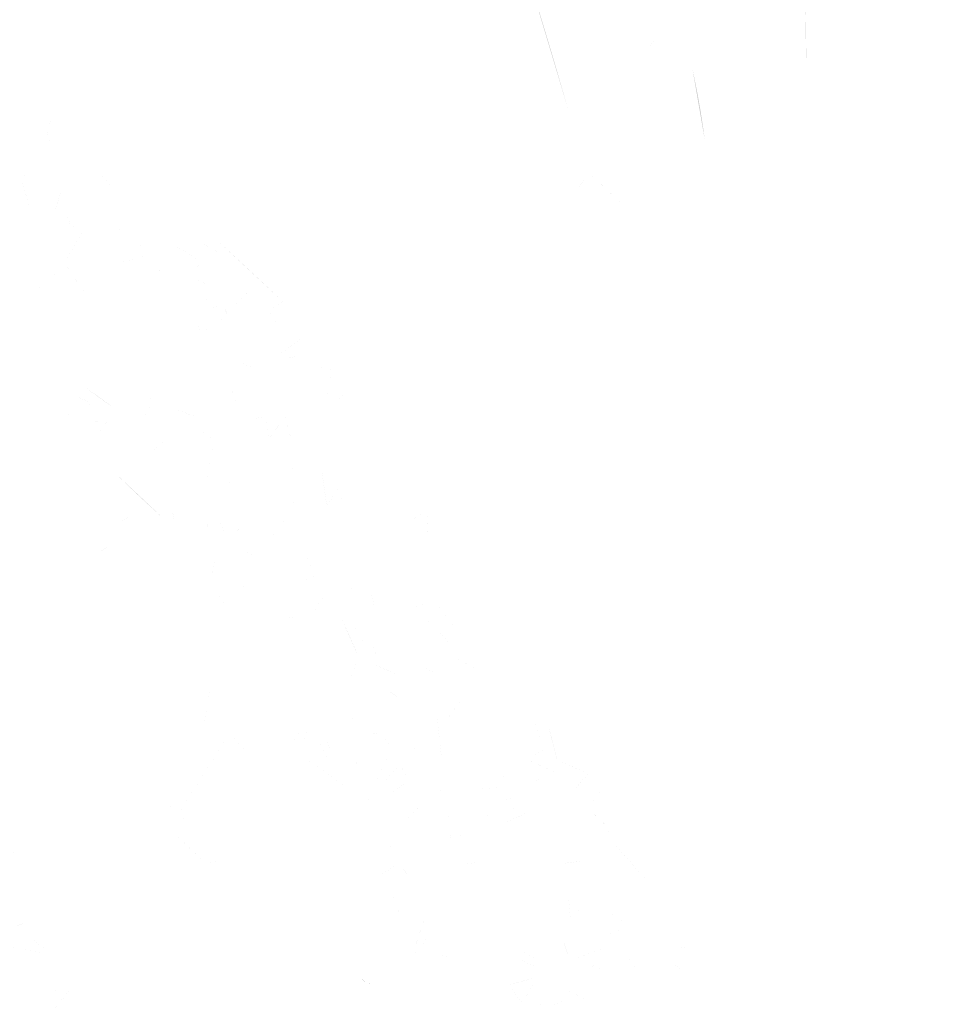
# Model space of a CAD drawing. Header units: inches. Extents: x -5.1 to 19.6, y 0 to 17.7.
# Tile 18 of 25: x 18.997 to 19.174, y 16.72 to 16.907. Entities that reach past the tile are written whole.
import ezdxf

# ---------------------------------------------------------------- set-up
doc = ezdxf.new("R2010")
doc.units = ezdxf.units.IN
doc.header["$MEASUREMENT"] = 0
doc.layers.add('PDF_Solid Fills', color=7, linetype='CONTINUOUS')

msp = doc.modelspace()

# ---------------------------------------------------------------- hatches: boundary and pattern name
at = {"layer": 'PDF_Solid Fills', "transparency": 33554559}
h = msp.add_hatch(color=256, dxfattribs=at)
h.paths.add_polyline_path([(19.14448, 16.92781, 0.00085), (19.1437, 16.93112)], flags=0)
h.paths.add_polyline_path([(19.14448, 16.92781, 0.006718), (19.14664, 16.93075)], flags=0)
h.paths.add_polyline_path([(19.1437, 16.93112, 0.002005), (19.14664, 16.93075)], flags=0)
h.paths.add_polyline_path([(19.14416, 16.91079, 0.000014), (19.13935, 16.91018)], flags=0)
h.paths.add_polyline_path([(19.12743, 16.88406, 0.022275), (19.12512, 16.89735)], flags=0)
h.paths.add_polyline_path([(19.11533, 16.88216), (19.11539, 16.88202)], flags=0)
h.paths.add_polyline_path([(19.11906, 16.8835, 0.00103), (19.11539, 16.88202)], flags=0)
h.paths.add_polyline_path([(19.11356, 16.89156), (19.11341, 16.89141)], flags=0)
h.paths.add_polyline_path([(19.118, 16.903, 0.004811), (19.11658, 16.90129)], flags=0)
h.paths.add_polyline_path([(19.12289, 16.92058, 0.000211), (19.12431, 16.91043)], flags=0)
h.paths.add_polyline_path([(19.12289, 16.92058), (19.12277, 16.92046)], flags=0)
h.paths.add_polyline_path([(19.12277, 16.92046, 0.001246), (19.12506, 16.91902)], flags=0)
h.paths.add_polyline_path([(19.12506, 16.91902, 0.000198), (19.1276, 16.92366)], flags=0)
h.paths.add_polyline_path([(19.1276, 16.92366, 0.000115), (19.13473, 16.91614)], flags=0)
h.paths.add_polyline_path([(19.1376, 16.91754, 0.002911), (19.13473, 16.91614)], flags=0)
h.paths.add_polyline_path([(19.14029, 16.91235, 0.001575), (19.1376, 16.91754)], flags=0)
h.paths.add_polyline_path([(19.14166, 16.93225, 0.00237), (19.1401, 16.94525)], flags=0)
h.paths.add_polyline_path([(19.15041, 16.93654, 0.00264), (19.14893, 16.93371)], flags=0)
h.paths.add_polyline_path([(19.1545, 16.93021, 0.003092), (19.15498, 16.93466)], flags=0)
h.paths.add_polyline_path([(19.17089, 16.92866, 0.000169), (19.1737, 16.93058)], flags=0)
h.paths.add_polyline_path([(19.1737, 16.93058, 0.009654), (19.17448, 16.93002)], flags=0)
h.paths.add_polyline_path([(19.17448, 16.93002, 0.001801), (19.1727, 16.92625)], flags=0)
h.paths.add_polyline_path([(19.1727, 16.92625), (19.17281, 16.92635)], flags=0)
h.paths.add_polyline_path([(19.17281, 16.92635, 0.003275), (19.16808, 16.92748)], flags=0)
h.paths.add_polyline_path([(19.14652, 16.9166, 0.004687), (19.14677, 16.8966)], flags=0)
h.paths.add_polyline_path([(19.12918, 16.90993, 0.002573), (19.12887, 16.90725)], flags=0)
h = msp.add_hatch(color=256, dxfattribs=at)
h.paths.add_polyline_path([(19.10553, 16.87768, 0.001356), (19.11174, 16.8717)], flags=0)
h.paths.add_polyline_path([(19.10134, 16.87206, 0.001748), (19.10553, 16.87768)], flags=0)
h.paths.add_polyline_path([(19.10153, 16.8896, 0.005988), (19.09349, 16.91641)], flags=0)
h.paths.add_polyline_path([(19.08818, 16.93012), (19.08801, 16.93001)], flags=0)
h.paths.add_polyline_path([(19.09289, 16.92243, 0.001563), (19.08801, 16.93001)], flags=0)
h.paths.add_polyline_path([(19.09289, 16.92049, 0.005134), (19.0962, 16.91889)], flags=0)
h.paths.add_polyline_path([(19.09289, 16.92049, 0.000091), (19.09866, 16.91037)], flags=0)
h.paths.add_polyline_path([(19.10201, 16.93316, 0.002386), (19.10424, 16.93287)], flags=0)
h.paths.add_polyline_path([(19.10201, 16.93316, 0.002396), (19.10201, 16.92664)], flags=0)
h.paths.add_polyline_path([(19.11434, 16.91028), (19.11451, 16.91035)], flags=0)
h.paths.add_polyline_path([(19.11341, 16.89143), (19.11355, 16.89156)], flags=0)
at = {"layer": 'PDF_Solid Fills', "true_color": 0xffffff, "transparency": 33554559}
h = msp.add_hatch(color=7, dxfattribs=at)
h.paths.add_polyline_path([(19.00322, 16.88797, 0.002108), (19.00205, 16.88314)], flags=0)
h.paths.add_polyline_path([(19.00551, 16.88604, 0.001938), (19.00205, 16.88314)], flags=0)
h.paths.add_polyline_path([(19.01314, 16.882, 0.000158), (19.00551, 16.88604)], flags=0)
h = msp.add_hatch(color=7, dxfattribs=at)
h.paths.add_polyline_path([(19.00391, 16.87009, 0.004989), (19.00503, 16.87395)], flags=0)
h.paths.add_polyline_path([(18.99903, 16.87147, 0.002325), (18.99753, 16.87703)], flags=0)
h.paths.add_polyline_path([(18.99753, 16.87703, 0.010744), (18.99882, 16.87749)], flags=0)
h.paths.add_polyline_path([(18.99882, 16.87749, 0.00027), (19.00091, 16.87253)], flags=0)
h = msp.add_hatch(color=7, dxfattribs=at)
h.paths.add_polyline_path([(19.01545, 16.87418, 0.001443), (19.0118, 16.87849)], flags=0)
h.paths.add_polyline_path([(19.01657, 16.86772, 0.001356), (19.0157, 16.86478)], flags=0)
h = msp.add_hatch(color=7, dxfattribs=at)
h.paths.add_polyline_path([(19.00804, 16.86781, 0.013918), (19.0071, 16.86739)], flags=0)
h.paths.add_polyline_path([(19.0071, 16.86739, 0.008305), (19.00618, 16.86966)], flags=0)
h.paths.add_polyline_path([(19.00702, 16.87004, 0.007018), (19.00618, 16.86966)], flags=0)
h = msp.add_hatch(color=7, dxfattribs=at)
h.paths.add_polyline_path([(19.01021, 16.85394, 0.001281), (19.00583, 16.86061)], flags=0)
h.paths.add_polyline_path([(19.00583, 16.86061, 0.001799), (19.00962, 16.86711)], flags=0)
h = msp.add_hatch(color=7, dxfattribs=at)
h.paths.add_polyline_path([(19.02203, 16.85821, 0.002618), (19.02444, 16.85938)], flags=0)
h.paths.add_polyline_path([(19.0165, 16.86061, 0.001756), (19.02088, 16.86184)], flags=0)
h.paths.add_polyline_path([(19.01996, 16.86498, 0.000576), (19.02088, 16.86184)], flags=0)
h.paths.add_polyline_path([(19.02663, 16.86065, 0.000957), (19.02615, 16.86428)], flags=0)
h.paths.add_polyline_path([(19.0315, 16.86101, 0.001886), (19.02615, 16.86428)], flags=0)
h.paths.add_polyline_path([(19.0304, 16.85765, 0.001765), (19.0315, 16.86101)], flags=0)
h.paths.add_polyline_path([(19.03307, 16.8564, 0.004205), (19.0304, 16.85765)], flags=0)
h.paths.add_polyline_path([(19.03255, 16.85132, 0.000475), (19.03307, 16.8564)], flags=0)
h.paths.add_polyline_path([(19.0358, 16.85273, 0.003119), (19.03255, 16.85132)], flags=0)
h.paths.add_polyline_path([(19.0358, 16.85273, 0.005695), (19.03682, 16.85065)], flags=0)
h.paths.add_polyline_path([(19.03682, 16.85065, 0.000421), (19.0318, 16.84719)], flags=0)
h.paths.add_polyline_path([(19.0318, 16.84719, 0.004372), (19.03103, 16.84926)], flags=0)
h.paths.add_polyline_path([(19.03103, 16.84926, 0.000648), (19.02909, 16.84759)], flags=0)
h = msp.add_hatch(color=7, dxfattribs=at)
h.paths.add_polyline_path([(19.04734, 16.85318, 0.003254), (19.04463, 16.85166)], flags=0)
h.paths.add_polyline_path([(19.04463, 16.85166, 0.002047), (19.04625, 16.84885)], flags=0)
h.paths.add_polyline_path([(19.03834, 16.85264, 0.002374), (19.04134, 16.85585)], flags=0)
h.paths.add_polyline_path([(19.03171, 16.86448, 0.003572), (19.03515, 16.86243)], flags=0)
h.paths.add_polyline_path([(19.04734, 16.85318, 0.002475), (19.03486, 16.86479)], flags=0)
h = msp.add_hatch(color=7, dxfattribs=at)
h.paths.add_polyline_path([(19.00201, 16.8555, 0.002035), (18.99955, 16.8565)], flags=0)
h.paths.add_polyline_path([(19.00407, 16.85902, 0.000954), (19.00365, 16.85619)], flags=0)
h = msp.add_hatch(color=7, dxfattribs=at)
h.paths.add_polyline_path([(19.05628, 16.83286, 0.00077), (19.05989, 16.83694)], flags=0)
h.paths.add_polyline_path([(19.05245, 16.83283, 0.000208), (19.0497, 16.83419)], flags=0)
h.paths.add_polyline_path([(19.04664, 16.84215, 0.004289), (19.05014, 16.84286)], flags=0)
h.paths.add_polyline_path([(19.04624, 16.84294, 0.002426), (19.05103, 16.84631)], flags=0)
h.paths.add_polyline_path([(19.05297, 16.84086, 0.001397), (19.05668, 16.84031)], flags=0)
h.paths.add_polyline_path([(19.05543, 16.8335, 0.000631), (19.05668, 16.84031)], flags=0)
h.paths.add_polyline_path([(19.05628, 16.83286, 0.008801), (19.05543, 16.8335)], flags=0)
h = msp.add_hatch(color=7, dxfattribs=at)
h.paths.add_polyline_path([(19.04241, 16.84023, 0.002544), (19.03845, 16.84203)], flags=0)
h.paths.add_polyline_path([(19.04911, 16.82601, 0.002293), (19.04768, 16.83153)], flags=0)
h.paths.add_polyline_path([(19.04474, 16.82719, 0.003266), (19.04768, 16.83153)], flags=0)
h.paths.add_polyline_path([(19.04474, 16.82719, 0.00263), (19.04397, 16.83126)], flags=0)
h.paths.add_polyline_path([(19.04397, 16.83126, 0.006145), (19.04126, 16.83094)], flags=0)
h.paths.add_polyline_path([(19.03753, 16.83538, 0.000087), (19.04126, 16.83094)], flags=0)
h.paths.add_polyline_path([(19.03753, 16.83538, 0.00266), (19.03836, 16.83784)], flags=0)
h = msp.add_hatch(color=7, dxfattribs=at)
h.paths.add_polyline_path([(19.00891, 16.82945, 0.001351), (19.01197, 16.82778)], flags=0)
h.paths.add_polyline_path([(19.01457, 16.8313, 0.002609), (19.01197, 16.82778)], flags=0)
h.paths.add_polyline_path([(19.01457, 16.8313, 0.00127), (19.00891, 16.82945)], flags=0)
h.paths.add_polyline_path([(19.01122, 16.83387, 0.000263), (19.00564, 16.8313)], flags=0)
h.paths.add_polyline_path([(19.01122, 16.83387, 0.002052), (19.00661, 16.8357)], flags=0)
h.paths.add_polyline_path([(19.01522, 16.83295, 0.010625), (19.00995, 16.83674)], flags=0)
h = msp.add_hatch(color=7, dxfattribs=at)
h.paths.add_polyline_path([(19.02146, 16.82389, 0.001316), (19.0248, 16.82683)], flags=0)
h.paths.add_polyline_path([(19.02163, 16.83152, 0.001493), (19.01876, 16.83329)], flags=0)
h.paths.add_polyline_path([(19.02228, 16.83531, 0.00119), (19.02163, 16.83152)], flags=0)
h.paths.add_polyline_path([(19.02688, 16.83275, 0.004034), (19.03061, 16.83139)], flags=0)
at = {"layer": 'PDF_Solid Fills', "transparency": 33554559}
h = msp.add_hatch(color=256, dxfattribs=at)
h.paths.add_polyline_path([(19.01457, 16.8313, 0.00127), (19.00891, 16.82945)], flags=0)
h.paths.add_polyline_path([(19.01457, 16.8313, 0.002609), (19.01197, 16.82778)], flags=0)
h.paths.add_polyline_path([(19.00891, 16.82945, 0.001351), (19.01197, 16.82778)], flags=0)
at = {"layer": 'PDF_Solid Fills', "true_color": 0xffffff, "transparency": 33554559}
h = msp.add_hatch(color=7, dxfattribs=at)
h.paths.add_polyline_path([(19.02934, 16.81991, 0.00008), (19.03274, 16.81906)], flags=0)
h.paths.add_polyline_path([(19.03424, 16.82675, 0.000395), (19.03093, 16.82943)], flags=0)
h.paths.add_polyline_path([(19.03274, 16.81906, 0.000382), (19.03424, 16.82675)], flags=0)
h = msp.add_hatch(color=7, dxfattribs=at)
h.paths.add_polyline_path([(19.04939, 16.82233, 0.001204), (19.04789, 16.81827)], flags=0)
h.paths.add_polyline_path([(19.04789, 16.81827, 0.000087), (19.05008, 16.81662)], flags=0)
h.paths.add_polyline_path([(19.05008, 16.81662, 0.001993), (19.04862, 16.81383)], flags=0)
h.paths.add_polyline_path([(19.04714, 16.81233, 0.001374), (19.04769, 16.80989)], flags=0)
h.paths.add_polyline_path([(19.04437, 16.80831, 0.001498), (19.04769, 16.80989)], flags=0)
h.paths.add_polyline_path([(19.05333, 16.80116, 0.000634), (19.05133, 16.80577)], flags=0)
h.paths.add_polyline_path([(19.051, 16.80006, 0.002882), (19.05333, 16.80116)], flags=0)
h.paths.add_polyline_path([(19.04, 16.80581, 0.000686), (19.04344, 16.80425)], flags=0)
h.paths.add_polyline_path([(19.03637, 16.80864, 0.00174), (19.03946, 16.81016)], flags=0)
h.paths.add_polyline_path([(19.03637, 16.80864, 0.003733), (19.03504, 16.81229)], flags=0)
h.paths.add_polyline_path([(19.03475, 16.81593, 0.000352), (19.03844, 16.82037)], flags=0)
h.paths.add_polyline_path([(19.04137, 16.81402, 0.000341), (19.0441, 16.81746)], flags=0)
h = msp.add_hatch(color=7, dxfattribs=at)
h.paths.add_polyline_path([(19.05459, 16.82172, 0.001885), (19.05564, 16.81434)], flags=0)
h.paths.add_polyline_path([(19.05564, 16.81434, 0.002187), (19.05809, 16.81828)], flags=0)
h.paths.add_polyline_path([(19.0588, 16.81386, 0.000947), (19.05809, 16.81828)], flags=0)
h = msp.add_hatch(color=7, dxfattribs=at)
h.paths.add_polyline_path([(19.01554, 16.81073, 0.003147), (19.01904, 16.81285)], flags=0)
h.paths.add_polyline_path([(19.01256, 16.8159, 0.004387), (19.01256, 16.81946)], flags=0)
h.paths.add_polyline_path([(19.02292, 16.8065, 0.000698), (19.02506, 16.80529)], flags=0)
h.paths.add_polyline_path([(19.01848, 16.80594, 0.001144), (19.02198, 16.80881)], flags=0)
h = msp.add_hatch(color=7, dxfattribs=at)
h.paths.add_polyline_path([(19.02599, 16.81493, 0.002613), (19.02685, 16.8107)], flags=0)
h.paths.add_polyline_path([(19.01585, 16.82022, 0.010378), (19.02435, 16.81222)], flags=0)
h = msp.add_hatch(color=7, dxfattribs=at)
h.paths.add_polyline_path([(19.07465, 16.81365, 0.002627), (19.0713, 16.81119)], flags=0)
h.paths.add_polyline_path([(19.0749, 16.8078, 0.001928), (19.07465, 16.81365)], flags=0)
h = msp.add_hatch(color=7, dxfattribs=at)
h.paths.add_polyline_path([(19.03363, 16.80076, 0.004158), (19.03446, 16.80432)], flags=0)
h.paths.add_polyline_path([(19.03473, 16.80046, 0.001295), (19.03583, 16.80394)], flags=0)
h.paths.add_polyline_path([(19.03329, 16.81159, 0.004987), (19.03248, 16.80905)], flags=0)
h.paths.add_polyline_path([(19.0406, 16.79859, 0.001357), (19.03756, 16.80015)], flags=0)
h.paths.add_polyline_path([(19.03506, 16.79757, 0.003223), (19.03656, 16.79513)], flags=0)
h = msp.add_hatch(color=7, dxfattribs=at)
h.paths.add_polyline_path([(19.00925, 16.80261, 0.003328), (19.00708, 16.80586)], flags=0)
h.paths.add_polyline_path([(19.01127, 16.80477, 0.001826), (19.01521, 16.80738)], flags=0)
h.paths.add_polyline_path([(19.01729, 16.80446, 0.001015), (19.01521, 16.80738)], flags=0)
h.paths.add_polyline_path([(19.0126, 16.79884), (19.01033, 16.79884)], flags=0)
h.paths.add_polyline_path([(19.00338, 16.80725), (18.9996, 16.80725)], flags=0)
h.paths.add_polyline_path([(19.00985, 16.81088, 0.000737), (19.01356, 16.81025)], flags=0)
at = {"layer": 'PDF_Solid Fills', "transparency": 33554559}
h = msp.add_hatch(color=256, dxfattribs=at)
h.paths.add_polyline_path([(19.00709, 16.80586, 0.003328), (19.00926, 16.80261)], flags=0)
h.paths.add_polyline_path([(19.01011, 16.80329, 0.008936), (19.00926, 16.80261)], flags=0)
h = msp.add_hatch(color=256, dxfattribs=at)
h.paths.add_polyline_path([(19.03473, 16.80046, 0.001295), (19.03583, 16.80394)], flags=0)
h.paths.add_polyline_path([(19.03363, 16.80076, 0.004158), (19.03446, 16.80432)], flags=0)
at = {"layer": 'PDF_Solid Fills', "true_color": 0xffffff, "transparency": 33554559}
h = msp.add_hatch(color=7, dxfattribs=at)
h.paths.add_polyline_path([(19.06527, 16.79329, 0.001568), (19.06662, 16.7931)], flags=0)
h.paths.add_polyline_path([(19.06483, 16.79454, 0.002874), (19.06387, 16.79883)], flags=0)
h.paths.add_polyline_path([(19.06273, 16.79308, 0.00121), (19.06044, 16.7902)], flags=0)
h.paths.add_polyline_path([(19.0575, 16.80095, 0.0003), (19.06091, 16.79656)], flags=0)
h.paths.add_polyline_path([(19.05996, 16.80056, 0.000774), (19.06091, 16.79656)], flags=0)
h.paths.add_polyline_path([(19.06431, 16.78433, 0.004222), (19.06898, 16.78239)], flags=0)
h.paths.add_polyline_path([(19.06431, 16.78433, 0.002021), (19.06502, 16.7871)], flags=0)
h.paths.add_polyline_path([(19.06044, 16.7902, 0.000754), (19.06502, 16.7871)], flags=0)
h = msp.add_hatch(color=7, dxfattribs=at)
h.paths.add_polyline_path([(19.04967, 16.79325, 0.004896), (19.04785, 16.793)], flags=0)
h.paths.add_polyline_path([(19.04694, 16.79577, 0.000077), (19.04785, 16.793)], flags=0)
h.paths.add_polyline_path([(19.05546, 16.79771, 0.001789), (19.05267, 16.79365)], flags=0)
h.paths.add_polyline_path([(19.06173, 16.78557, 0.005605), (19.05848, 16.79284)], flags=0)
h.paths.add_polyline_path([(19.06004, 16.78152, 0.002719), (19.06173, 16.78557)], flags=0)
h = msp.add_hatch(color=7, dxfattribs=at)
h.paths.add_polyline_path([(19.07619, 16.79292, 0.00018), (19.07313, 16.79165)], flags=0)
h.paths.add_polyline_path([(19.07676, 16.79075, 0.004084), (19.07884, 16.78836)], flags=0)
h.paths.add_polyline_path([(19.07615, 16.79625, 0.001258), (19.07169, 16.79508)], flags=0)
h.paths.add_polyline_path([(19.07615, 16.79625, 0.000563), (19.0808, 16.79013)], flags=0)
h.paths.add_polyline_path([(19.07984, 16.78558, 0.000645), (19.0808, 16.79013)], flags=0)
h.paths.add_polyline_path([(19.08474, 16.78302, 0.001338), (19.07984, 16.78558)], flags=0)
h.paths.add_polyline_path([(19.07999, 16.77861, 0.000306), (19.07967, 16.78258)], flags=0)
h.paths.add_polyline_path([(19.07334, 16.78417, 0.004036), (19.07651, 16.7824)], flags=0)
h = msp.add_hatch(color=7, dxfattribs=at)
h.paths.add_polyline_path([(19.02616, 16.75969, 0.003031), (19.02599, 16.75712)], flags=0)
h.paths.add_polyline_path([(19.03218, 16.77175, 0.000514), (19.03357, 16.78085)], flags=0)
h.paths.add_polyline_path([(19.03414, 16.77127, 0.003563), (19.03218, 16.77175)], flags=0)
h = msp.add_hatch(color=7, dxfattribs=at)
h.paths.add_polyline_path([(19.07041, 16.76902, 0.000235), (19.07482, 16.76736)], flags=0)
h.paths.add_polyline_path([(19.0703, 16.77721, 0.002687), (19.06532, 16.78056)], flags=0)
h.paths.add_polyline_path([(19.07176, 16.7804, 0.000615), (19.0703, 16.77721)], flags=0)
h.paths.add_polyline_path([(19.07743, 16.76654, 0.001378), (19.07639, 16.77571)], flags=0)
h.paths.add_polyline_path([(19.07726, 16.75881, 0.003399), (19.07711, 16.76117)], flags=0)
h = msp.add_hatch(color=7, dxfattribs=at)
h.paths.add_polyline_path([(19.08134, 16.77789, 0.002184), (19.07832, 16.77346)], flags=0)
h.paths.add_polyline_path([(19.0822, 16.77743, 0.001729), (19.08149, 16.77475)], flags=0)
h.paths.add_polyline_path([(19.08799, 16.77262, 0.000057), (19.08707, 16.77889)], flags=0)
h.paths.add_polyline_path([(19.09224, 16.76431, 0.000725), (19.08909, 16.76402)], flags=0)
h.paths.add_polyline_path([(19.08909, 16.76402, 0.002646), (19.08957, 16.76102)], flags=0)
h.paths.add_polyline_path([(19.08434, 16.76052, 0.001004), (19.08957, 16.76102)], flags=0)
h = msp.add_hatch(color=7, dxfattribs=at)
h.paths.add_polyline_path([(19.06562, 16.76096, 0.001526), (19.06944, 16.76515)], flags=0)
h.paths.add_polyline_path([(19.06944, 16.76515, 0.00392), (19.07131, 16.76244)], flags=0)
h.paths.add_polyline_path([(19.07131, 16.76244, 0.004106), (19.06821, 16.7599)], flags=0)
h.paths.add_polyline_path([(19.07398, 16.75813, 0.001698), (19.07058, 16.75446)], flags=0)
h.paths.add_polyline_path([(19.07058, 16.75446, 0.00022), (19.06427, 16.75661)], flags=0)
h.paths.add_polyline_path([(19.05912, 16.77221, 0.000182), (19.06427, 16.75661)], flags=0)
h.paths.add_polyline_path([(19.05912, 16.77221, 0.000544), (19.06229, 16.77655)], flags=0)
h.paths.add_polyline_path([(19.06594, 16.77136, 0.001456), (19.06246, 16.77065)], flags=0)
h.paths.add_polyline_path([(19.06794, 16.76825, 0.000788), (19.06594, 16.77136)], flags=0)
h.paths.add_polyline_path([(19.06466, 16.76144, 0.000599), (19.06794, 16.76825)], flags=0)
h = msp.add_hatch(color=7, dxfattribs=at)
h.paths.add_polyline_path([(19.09903, 16.76368, 0.001485), (19.09498, 16.76205)], flags=0)
h.paths.add_polyline_path([(19.0934, 16.76637, 0.00196), (19.09903, 16.76368)], flags=0)
h.paths.add_polyline_path([(19.0934, 16.76637, 0.001925), (19.09711, 16.76805)], flags=0)
h.paths.add_polyline_path([(19.09473, 16.77416, 0.000865), (19.09711, 16.76805)], flags=0)
h.paths.add_polyline_path([(19.09938, 16.76614, 0.005215), (19.09763, 16.77303)], flags=0)
h.paths.add_polyline_path([(19.10528, 16.76347, 0.00241), (19.09938, 16.76614)], flags=0)
h.paths.add_polyline_path([(19.10267, 16.76047, 0.005256), (19.10528, 16.76347)], flags=0)
h.paths.add_polyline_path([(19.10523, 16.75693, 0.000749), (19.10769, 16.76026)], flags=0)
h.paths.add_polyline_path([(19.10959, 16.75274, 0.00309), (19.10523, 16.75693)], flags=0)
h.paths.add_polyline_path([(19.10959, 16.75274, 0.001161), (19.10567, 16.75051)], flags=0)
h.paths.add_polyline_path([(19.10107, 16.75485, 0.002006), (19.10303, 16.75222)], flags=0)
h = msp.add_hatch(color=7, dxfattribs=at)
h.paths.add_polyline_path([(19.05536, 16.76676, 0.001896), (19.05438, 16.76942)], flags=0)
h.paths.add_polyline_path([(19.05646, 16.76713, 0.00431), (19.05536, 16.76676)], flags=0)
h.paths.add_polyline_path([(19.05569, 16.76986, 0.005302), (19.05646, 16.76713)], flags=0)
h.paths.add_polyline_path([(19.0505, 16.76717, 0.000635), (19.06034, 16.76021)], flags=0)
h.paths.add_polyline_path([(19.0505, 16.76717, 0.000686), (19.05205, 16.77246)], flags=0)
h.paths.add_polyline_path([(19.04896, 16.76923, 0.001278), (19.05125, 16.77286)], flags=0)
h = msp.add_hatch(color=7, dxfattribs=at)
h.paths.add_polyline_path([(19.04427, 16.73636), (19.03893, 16.73636)], flags=0)
h.paths.add_polyline_path([(19.03512, 16.74694, 0.00195), (19.0327, 16.74642)], flags=0)
h.paths.add_polyline_path([(19.0327, 16.74642, 0.001332), (19.02685, 16.75192)], flags=0)
h.paths.add_polyline_path([(19.02685, 16.75192, 0.000231), (19.0307, 16.75384)], flags=0)
h.paths.add_polyline_path([(19.02716, 16.75548, 0.000819), (19.0307, 16.75384)], flags=0)
h.paths.add_polyline_path([(19.03716, 16.77111, 0.000256), (19.02716, 16.75548)], flags=0)
h.paths.add_polyline_path([(19.03716, 16.77111, 0.001158), (19.04123, 16.76675)], flags=0)
h.paths.add_polyline_path([(19.04243, 16.77032, 0.002531), (19.04123, 16.76675)], flags=0)
at = {"layer": 'PDF_Solid Fills', "transparency": 33554559}
h = msp.add_hatch(color=256, dxfattribs=at)
h.paths.add_polyline_path([(19.05569, 16.76986, 0.005302), (19.05646, 16.76713)], flags=0)
h.paths.add_polyline_path([(19.05646, 16.76713, 0.00431), (19.05536, 16.76676)], flags=0)
h.paths.add_polyline_path([(19.05536, 16.76676, 0.001896), (19.05438, 16.76942)], flags=0)
at = {"layer": 'PDF_Solid Fills', "true_color": 0xffffff, "transparency": 33554559}
h = msp.add_hatch(color=7, dxfattribs=at)
h.paths.add_polyline_path([(18.97656, 16.73406, 0.006132), (18.97543, 16.73487)], flags=0)
h.paths.add_polyline_path([(18.97575, 16.7511, 0.001613), (18.98039, 16.75371)], flags=0)
h.paths.add_polyline_path([(18.98039, 16.75371, 0.000202), (18.97527, 16.75675)], flags=0)
h.paths.add_polyline_path([(18.98206, 16.72846, 0.000414), (18.99273, 16.72427)], flags=0)
h.paths.add_polyline_path([(18.9831, 16.7229, 0.002206), (18.98206, 16.72846)], flags=0)
h.paths.add_polyline_path([(18.9831, 16.7229, 0.001289), (18.98685, 16.72454)], flags=0)
h.paths.add_polyline_path([(19.00877, 16.70044, 0.00579), (19.0061, 16.70073)], flags=0)
h.paths.add_polyline_path([(18.99729, 16.71073, 0.003926), (18.99727, 16.70671)], flags=0)
h.paths.add_polyline_path([(19.00027, 16.7079, 0.001488), (18.99729, 16.71073)], flags=0)
h.paths.add_polyline_path([(18.99583, 16.73431, 0.003788), (18.99829, 16.73512)], flags=0)
h.paths.add_polyline_path([(18.9896, 16.7321, 0.000998), (18.99441, 16.73175)], flags=0)
h.paths.add_polyline_path([(18.99441, 16.73175, 0.004283), (18.996, 16.73448)], flags=0)
h.paths.add_polyline_path([(18.99066, 16.73675, 0.005806), (18.98825, 16.73456)], flags=0)
h.paths.add_polyline_path([(19.01033, 16.71012, 0.000324), (19.00487, 16.71075)], flags=0)
h.paths.add_polyline_path([(19.00462, 16.70987, 0.001329), (19.00841, 16.70725)], flags=0)
h.paths.add_polyline_path([(19.00841, 16.70725, 0.000028), (19.00256, 16.70787)], flags=0)
h.paths.add_polyline_path([(19.01273, 16.70221, 0.000923), (19.01039, 16.69931)], flags=0)
h.paths.add_polyline_path([(19.01039, 16.69931, 0.003117), (19.01379, 16.69708)], flags=0)
h.paths.add_polyline_path([(18.99, 16.70392, 0.000911), (19.01204, 16.69606)], flags=0)
h.paths.add_polyline_path([(18.99441, 16.7121, 0.001147), (18.99, 16.70392)], flags=0)
h.paths.add_polyline_path([(18.99441, 16.7121, 0.002844), (18.98873, 16.71094)], flags=0)
h.paths.add_polyline_path([(18.98908, 16.71431, 0.000293), (18.9865, 16.71098)], flags=0)
h.paths.add_polyline_path([(18.98908, 16.71431), (18.989, 16.71421)], flags=0)
h.paths.add_polyline_path([(18.99523, 16.71571, 0.003394), (18.99356, 16.72104)], flags=0)
h.paths.add_polyline_path([(18.99181, 16.71821, 0.006012), (18.99356, 16.72104)], flags=0)
h.paths.add_polyline_path([(18.98487, 16.72279, 0.000399), (18.99181, 16.71821)], flags=0)
h.paths.add_polyline_path([(18.97204, 16.73573, 0.001094), (18.97402, 16.74244)], flags=0)
h.paths.add_polyline_path([(18.97681, 16.74127, 0.002259), (18.97402, 16.74244)], flags=0)
h.paths.add_polyline_path([(18.97408, 16.7576, 0.001878), (18.97158, 16.75844)], flags=0)
h.paths.add_polyline_path([(18.9717, 16.75894, 0.001038), (18.97943, 16.75935)], flags=0)
h.paths.add_polyline_path([(18.97943, 16.75935, 0.000259), (18.98173, 16.75642)], flags=0)
h.paths.add_polyline_path([(18.98173, 16.75642, 0.002383), (18.98425, 16.75856)], flags=0)
h.paths.add_polyline_path([(18.98777, 16.75323, 0.000939), (18.98875, 16.75715)], flags=0)
h.paths.add_polyline_path([(18.98875, 16.75715, 0.000079), (18.99325, 16.75356)], flags=0)
h.paths.add_polyline_path([(18.99325, 16.75356, 0.00046), (18.9921, 16.75129)], flags=0)
h.paths.add_polyline_path([(18.99706, 16.7496, 0.001628), (18.9921, 16.75129)], flags=0)
h.paths.add_polyline_path([(18.9952, 16.74717, 0.0015), (18.99706, 16.7496)], flags=0)
h.paths.add_polyline_path([(19.00231, 16.73502, 0.000316), (18.99925, 16.73248)], flags=0)
h.paths.add_polyline_path([(19.00227, 16.72994, 0.002853), (18.99925, 16.73248)], flags=0)
h.paths.add_polyline_path([(18.99527, 16.73069, 0.001255), (19.00206, 16.72923)], flags=0)
h.paths.add_polyline_path([(19.003, 16.72494, 0.000145), (18.99702, 16.72527)], flags=0)
h.paths.add_polyline_path([(19.00335, 16.72198, 0.001845), (19.00298, 16.725)], flags=0)
h.paths.add_polyline_path([(19.0076, 16.72342, 0.000542), (19.00335, 16.72198)], flags=0)
h.paths.add_polyline_path([(19.00383, 16.71865, 0.001729), (19.0076, 16.72342)], flags=0)
h.paths.add_polyline_path([(19.00106, 16.71779, 0.004853), (19.00318, 16.71519)], flags=0)
h.paths.add_polyline_path([(19.00298, 16.71065, 0.001237), (19.00762, 16.71562)], flags=0)
h = msp.add_hatch(color=7, dxfattribs=at)
h.paths.add_polyline_path([(19.09957, 16.74443, 0.000679), (19.09894, 16.74096)], flags=0)
h.paths.add_polyline_path([(19.09759, 16.74946, 0.000104), (19.0949, 16.74598)], flags=0)
h.paths.add_polyline_path([(19.08798, 16.75518, 0.001031), (19.08544, 16.75566)], flags=0)
h.paths.add_polyline_path([(19.08798, 16.75518, 0.001065), (19.08671, 16.75793)], flags=0)
h.paths.add_polyline_path([(19.08671, 16.75793, 0.000446), (19.0925, 16.75927)], flags=0)
h.paths.add_polyline_path([(19.08967, 16.75429, 0.000367), (19.0925, 16.75927)], flags=0)
h.paths.add_polyline_path([(19.09415, 16.75627, 0.003847), (19.08967, 16.75429)], flags=0)
h.paths.add_polyline_path([(19.09415, 16.75627), (19.09415, 16.75285)], flags=0)
h.paths.add_polyline_path([(19.1003, 16.74641, 0.0072), (19.10396, 16.74683)], flags=0)
h.paths.add_polyline_path([(19.10396, 16.74683, 0.000643), (19.1035, 16.74289)], flags=0)
h.paths.add_polyline_path([(19.10644, 16.74075, 0.000181), (19.1035, 16.74289)], flags=0)
h.paths.add_polyline_path([(19.10644, 16.74075, 0.000372), (19.10192, 16.73589)], flags=0)
h.paths.add_polyline_path([(19.10159, 16.73966, 0.003071), (19.10192, 16.73589)], flags=0)
h.paths.add_polyline_path([(19.09598, 16.7435, 0.000099), (19.09467, 16.73966)], flags=0)
h = msp.add_hatch(color=7, dxfattribs=at)
h.paths.add_polyline_path([(19.08282, 16.75168, 0.000808), (19.07915, 16.75191)], flags=0)
h.paths.add_polyline_path([(19.07907, 16.75422, 0.003253), (19.07819, 16.75668)], flags=0)
h.paths.add_polyline_path([(19.08605, 16.74674, 0.001537), (19.08, 16.7462)], flags=0)
at = {"layer": 'PDF_Solid Fills', "transparency": 33554559}
h = msp.add_hatch(color=256, dxfattribs=at)
h.paths.add_polyline_path([(19.08282, 16.75167, 0.000808), (19.07915, 16.7519)], flags=0)
h.paths.add_polyline_path([(19.07915, 16.7519, 0.012282), (19.07899, 16.75065)], flags=0)
at = {"layer": 'PDF_Solid Fills', "true_color": 0xffffff, "transparency": 33554559}
h = msp.add_hatch(color=7, dxfattribs=at)
h.paths.add_polyline_path([(19.06942, 16.74647, 0.00222), (19.07192, 16.74276)], flags=0)
h.paths.add_polyline_path([(19.06942, 16.74647, 0.001956), (19.06585, 16.74424)], flags=0)
h.paths.add_polyline_path([(19.06604, 16.75022, 0.00079), (19.06904, 16.7492)], flags=0)
h = msp.add_hatch(color=7, dxfattribs=at)
h.paths.add_polyline_path([(19.12149, 16.72733, 0.005003), (19.12355, 16.72585)], flags=0)
h.paths.add_polyline_path([(19.12551, 16.73028, 0.001848), (19.12145, 16.73064)], flags=0)
h.paths.add_polyline_path([(19.12551, 16.73028, 0.001503), (19.12497, 16.72697)], flags=0)
h.paths.add_polyline_path([(19.11214, 16.72999, 0.00097), (19.11468, 16.72581)], flags=0)
h.paths.add_polyline_path([(19.1083, 16.73266, 0.000905), (19.11324, 16.7346)], flags=0)
h.paths.add_polyline_path([(19.11324, 16.7346, 0.000962), (19.10822, 16.73776)], flags=0)
h.paths.add_polyline_path([(19.10822, 16.73776, 0.001649), (19.10986, 16.74051)], flags=0)
h.paths.add_polyline_path([(19.10951, 16.75095, 0.001065), (19.1168, 16.74278)], flags=0)
h = msp.add_hatch(color=7, dxfattribs=at)
h.paths.add_polyline_path([(19.06241, 16.72452, 0.006227), (19.06333, 16.72331)], flags=0)
h.paths.add_polyline_path([(19.06444, 16.72422, 0.005438), (19.06333, 16.72331)], flags=0)
h.paths.add_polyline_path([(19.06998, 16.73529, 0.000944), (19.06819, 16.74054)], flags=0)
h.paths.add_polyline_path([(19.07935, 16.72845, 0.002114), (19.07575, 16.72927)], flags=0)
h.paths.add_polyline_path([(19.07427, 16.73608, 0.002365), (19.07204, 16.7296)], flags=0)
h.paths.add_polyline_path([(19.07204, 16.7296, 0.014367), (19.07296, 16.7292)], flags=0)
h.paths.add_polyline_path([(19.07496, 16.73291, 0.001984), (19.07296, 16.7292)], flags=0)
h = msp.add_hatch(color=7, dxfattribs=at)
h.paths.add_polyline_path([(19.10111, 16.71698, 0.007275), (19.10215, 16.71779)], flags=0)
h.paths.add_polyline_path([(19.10444, 16.71521, 0.005594), (19.10215, 16.71779)], flags=0)
h.paths.add_polyline_path([(19.09538, 16.72675, 0.003801), (19.09194, 16.72827)], flags=0)
h.paths.add_polyline_path([(19.09267, 16.72975, 0.001701), (19.09596, 16.72798)], flags=0)
h.paths.add_polyline_path([(19.1069, 16.72733, 0.000872), (19.1093, 16.72348)], flags=0)
h.paths.add_polyline_path([(19.10532, 16.72027, 0.001937), (19.10107, 16.7225)], flags=0)
h.paths.add_polyline_path([(19.09284, 16.71987, 0.001683), (19.09553, 16.72477)], flags=0)
h.paths.add_polyline_path([(19.09011, 16.72335, 0.002206), (19.09553, 16.72477)], flags=0)
h.paths.add_polyline_path([(19.09011, 16.72335, 0.002181), (19.09284, 16.71987)], flags=0)
h.paths.add_polyline_path([(19.09113, 16.732), (19.098, 16.732)], flags=0)
h.paths.add_polyline_path([(19.1018, 16.72802, 0.003752), (19.10011, 16.73302)], flags=0)
h.paths.add_polyline_path([(19.10767, 16.7301, 0.001461), (19.1018, 16.72802)], flags=0)
h.paths.add_polyline_path([(19.11084, 16.71318, 0.005149), (19.10736, 16.71379)], flags=0)
h.paths.add_polyline_path([(19.0979, 16.719, 0.003458), (19.10103, 16.72073)], flags=0)
h.paths.add_polyline_path([(19.10103, 16.72073, 0.000368), (19.09642, 16.72239)], flags=0)
h.paths.add_polyline_path([(19.09596, 16.7156, 0.000254), (19.09642, 16.72239)], flags=0)
at = {"layer": 'PDF_Solid Fills', "transparency": 33554559}
h = msp.add_hatch(color=256, dxfattribs=at)
h.paths.add_polyline_path([(19.10689, 16.72733, 0.000872), (19.10929, 16.72348)], flags=0)
h.paths.add_polyline_path([(19.10689, 16.72733, 0.007728), (19.10546, 16.72641)], flags=0)
h = msp.add_hatch(color=256, dxfattribs=at)
h.paths.add_polyline_path([(19.06444, 16.72422, 0.005438), (19.06333, 16.72331)], flags=0)
h.paths.add_polyline_path([(19.06241, 16.72452, 0.006227), (19.06333, 16.72331)], flags=0)
h = msp.add_hatch(color=256, dxfattribs=at)
h.paths.add_polyline_path([(19.0901, 16.72334, 0.002181), (19.09283, 16.71986)], flags=0)
h.paths.add_polyline_path([(19.0901, 16.72334, 0.002913), (19.09552, 16.72476)], flags=0)
h.paths.add_polyline_path([(19.09283, 16.71986, 0.000335), (19.09552, 16.72476)], flags=0)

doc.saveas('drawing.dxf')
